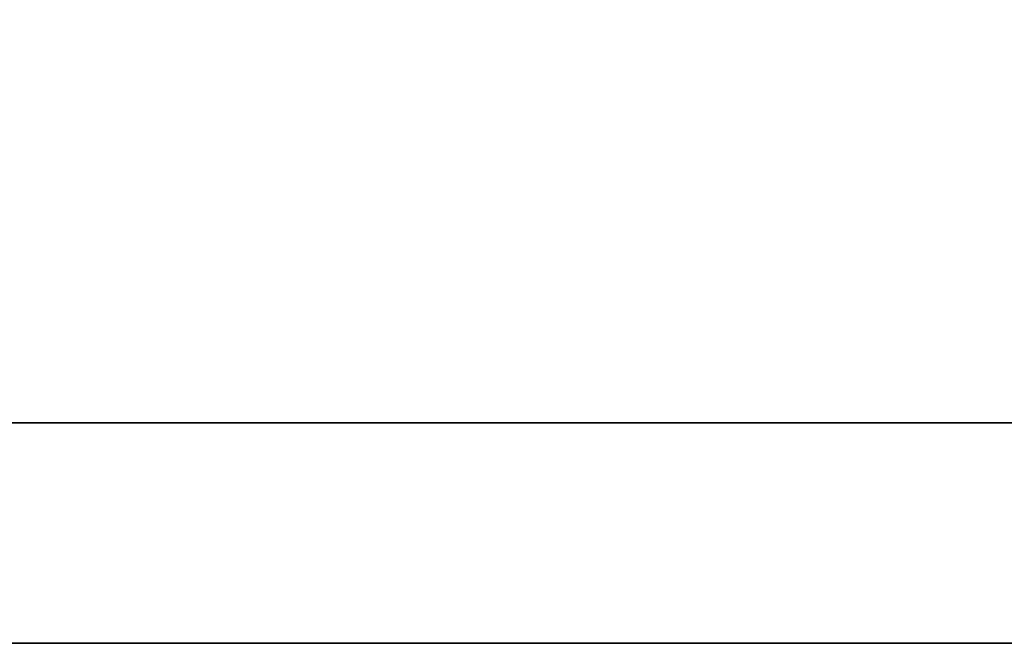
# Model space of a CAD drawing. Header units: millimetres. Extents: x -75 to 176, y -426 to -259.
# Tile 7 of 56: x 93.505 to 94.122, y -337.909 to -337.518. Entities that reach past the tile are written whole.
import ezdxf

# ---------------------------------------------------------------- set-up
doc = ezdxf.new("R2010")
doc.units = ezdxf.units.MM
doc.header["$LTSCALE"] = 0.1
doc.layers.add('CHA', color=7, linetype='CONTINUOUS')
doc.layers.add('layer 1', color=7, linetype='CONTINUOUS')

# ---------------------------------------------------------------- blocks, each defined once
blk = doc.blocks.new('TBI MOTION logo(完整正式版)')
at = {"layer": 'layer 1', "color": 22, "lineweight": 35}
blk.add_open_spline([(75.90875, -9.47875), (75.90875, -9.47875), (75.90875, -12.28625), (75.90875, -12.28625), (75.90875, -12.28625), (75.90875, -12.28625), (75.90875, -12.47875), (75.90875, -12.47875), (75.90875, -12.47875), (75.90875, -12.47875), (75.71625, -12.47875), (75.71625, -12.47875), (75.71625, -12.47875), (75.71625, -12.47875), (-88.32875, -12.47875), (-88.32875, -12.47875), (-88.32875, -12.47875), (-88.32875, -12.47875), (-88.32875, -13.29375), (-88.32875, -13.29375), (-88.32875, -13.29375), (-88.32875, -13.29375), (82.89125, -13.29375), (82.89125, -13.29375), (82.89125, -13.29375), (82.89125, -13.29375), (75.90875, -9.47875), (75.90875, -9.47875)], degree=3, knots=[0, 0, 0, 0, 0.1428571, 0.1428571, 0.1428571, 0.1428572, 0.2857143, 0.2857143, 0.2857143, 0.2857143, 0.4285714, 0.4285714, 0.4285714, 0.4285714, 0.5714286, 0.5714286, 0.5714286, 0.5714286, 0.7142857, 0.7142857, 0.7142857, 0.7142857, 0.8571429, 0.8571429, 0.8571429, 0.8571429, 1, 1, 1, 1], dxfattribs=at)

msp = doc.modelspace()

# ---------------------------------------------------------------- block references
at = {"layer": 'CHA', "color": 7, "xscale": 0.169477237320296, "yscale": 0.169477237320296, "zscale": 0.169477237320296}
msp.add_blockref('TBI MOTION logo(完整正式版)', (104.93682, -335.65573), dxfattribs=at)

doc.saveas('drawing.dxf')
